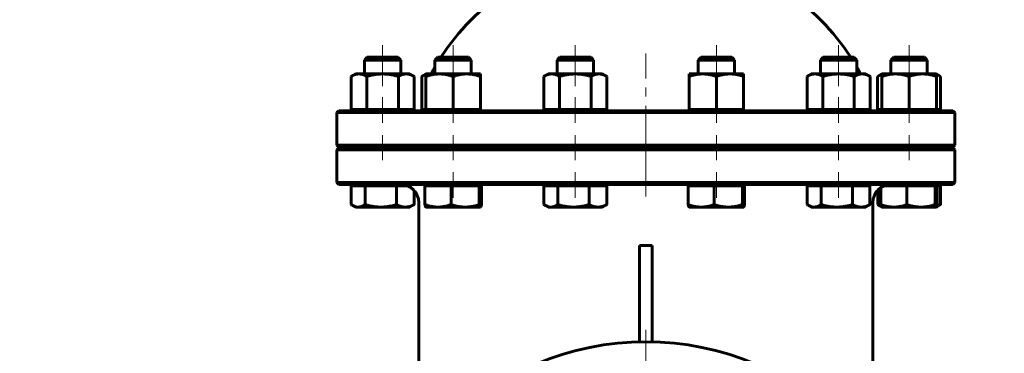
# Model space of a CAD drawing. Header units: millimetres. Extents: x 0 to 614, y -3 to 420.
# Tile 13 of 15: x 307 to 470, y 218 to 273. Entities that reach past the tile are written whole.
import ezdxf

# ---------------------------------------------------------------- set-up
doc = ezdxf.new("R2010")
doc.units = ezdxf.units.MM
for name, pattern in [('K5LT_AXLED', [19.5, 15, -1.5, 1.5, -1.5]), ('K5LT_BASIC', [0]), ('K5LT_THIN', [0])]:
    doc.linetypes.add(name, pattern=pattern)
doc.layers.add('Системный слой', color=7, linetype='Continuous')
doc.layers.add('Системный слой (1)', color=251, linetype='Continuous', true_color=0x6c6c6c)
doc.styles.add('KDIMTEXTSTYLE', font='txt', dxfattribs={"width": 0.96, "oblique": 15, "height": 5})
doc.styles.add('KTEXTSTYLE', font='txt', dxfattribs={"width": 0.96, "height": 5})
doc.dimstyles.new('KDIMSTYLE (0.20)', dxfattribs={"dimtxt": 5, "dimasz": 1, "dimexe": 2, "dimexo": 0, "dimgap": 1, "dimtad": 1, "dimlfac": 5, "dimtxsty": 'KDIMTEXTSTYLE', "dimsah": 1, "dimcen": 0, "dimdle": 1, "dimadec": 0, "dimazin": 0, "dimtfac": 0.667, "dimtmove": 0, "dimatfit": 3, "dimfxl": 1, "dimtvp": 1, "dimtolj": 1, "dimtzin": 0, "dimarcsym": 0})

# ---------------------------------------------------------------- blocks, each defined once
blk = doc.blocks.new('U52')
at = {"layer": 'Системный слой (1)', "color": 143, "linetype": 'K5LT_BASIC', "lineweight": 60, "true_color": 0x33acca}
for start, end in [(102.8396, 146.6923), (33.3077, 77.1604)]:
    blk.add_arc((410.52, 244.32), 40.5, start, end, dxfattribs=at)
blk = doc.blocks.new('U55')
at = {"layer": 'Системный слой (1)', "color": 143, "linetype": 'K5LT_BASIC', "lineweight": 60, "true_color": 0x33acca}
for p, q in [((373.75, 263.53), (373.5, 263.4)), ((373.98, 263.63), (373.75, 263.53)), ((374.2, 263.71), (373.98, 263.63))]:
    blk.add_line(p, q, dxfattribs=at)
blk = doc.blocks.new('U56')
at = {"layer": 'Системный слой (1)', "color": 143, "linetype": 'K5LT_BASIC', "lineweight": 60, "true_color": 0x33acca}
for p, q in [((361.87, 242.22), (361.93, 242.18)), ((361.93, 242.18), (361.98, 242.14)), ((361.98, 242.14), (362.04, 242.11)), ((362.04, 242.11), (362.38, 241.94)), ((362.38, 241.94), (362.7, 241.85)), ((362.7, 241.85), (363.02, 241.81))]:
    blk.add_line(p, q, dxfattribs=at)
blk = doc.blocks.new('U57')
at = {"layer": 'Системный слой (1)', "color": 143, "linetype": 'K5LT_BASIC', "lineweight": 60, "true_color": 0x33acca}
for p, q in [((393.69, 242.22), (393.75, 242.18)), ((393.75, 242.18), (393.8, 242.14)), ((393.8, 242.14), (393.86, 242.11)), ((393.86, 242.11), (394.2, 241.94)), ((394.2, 241.94), (394.52, 241.85)), ((394.52, 241.85), (394.84, 241.81))]:
    blk.add_line(p, q, dxfattribs=at)
blk = doc.blocks.new('U65')
at = {"layer": 'Системный слой (1)', "color": 143, "linetype": 'K5LT_BASIC', "lineweight": 60, "true_color": 0x33acca}
for p, q in [((370.02, 245.56), (370.03, 245.56)), ((370.03, 245.56), (370.03, 245.56)), ((370.03, 245.56), (370.04, 245.56)), ((370.04, 245.56), (370.05, 245.56)), ((370.05, 245.56), (370.07, 245.56)), ((370.07, 245.56), (370.11, 245.56)), ((370.11, 245.56), (370.19, 245.56)), ((370.19, 245.56), (370.31, 245.55)), ((370.31, 245.55), (370.39, 245.54))]:
    blk.add_line(p, q, dxfattribs=at)
blk = doc.blocks.new('U67')
at = {"layer": 'Системный слой (1)', "color": 143, "linetype": 'K5LT_BASIC', "lineweight": 60, "true_color": 0x33acca}
for p, q in [((437.16, 242.22), (437.21, 242.18)), ((437.21, 242.18), (437.27, 242.14)), ((437.27, 242.14), (437.33, 242.11)), ((437.33, 242.11), (437.66, 241.94)), ((437.66, 241.94), (437.99, 241.85)), ((437.99, 241.85), (438.3, 241.81))]:
    blk.add_line(p, q, dxfattribs=at)
blk = doc.blocks.new('U68')
at = {"layer": 'Системный слой (1)', "color": 143, "linetype": 'K5LT_BASIC', "lineweight": 60, "true_color": 0x33acca}
for p, q in [((458.58, 241.96), (458.77, 242.03)), ((458.77, 242.03), (458.97, 242.12)), ((458.97, 242.12), (459.17, 242.22))]:
    blk.add_line(p, q, dxfattribs=at)
blk = doc.blocks.new('U69')
at = {"layer": 'Системный слой (1)', "color": 143, "linetype": 'K5LT_BASIC', "lineweight": 60, "true_color": 0x33acca}
for p, q in [((458.71, 263.63), (458.49, 263.71)), ((458.94, 263.53), (458.71, 263.63)), ((459.18, 263.4), (458.94, 263.53))]:
    blk.add_line(p, q, dxfattribs=at)
blk = doc.blocks.new('U70')
at = {"layer": 'Системный слой (1)', "color": 143, "linetype": 'K5LT_BASIC', "lineweight": 60, "true_color": 0x33acca}
for p, q in [((448.8, 242.22), (448.86, 242.18)), ((448.86, 242.18), (448.92, 242.14)), ((448.92, 242.14), (448.97, 242.11)), ((448.97, 242.11), (449.12, 242.03)), ((449.12, 242.03), (449.27, 241.96)), ((449.27, 241.96), (449.42, 241.91))]:
    blk.add_line(p, q, dxfattribs=at)
blk = doc.blocks.new('U72')
at = {"layer": 'Системный слой (1)', "color": 143, "linetype": 'K5LT_BASIC', "lineweight": 60, "true_color": 0x33acca}
for p, q in [((440.93, 266.56), (439.8, 266.56)), ((444.88, 266.56), (440.93, 266.56))]:
    blk.add_line(p, q, dxfattribs=at)
blk = doc.blocks.new('U74')
at = {"layer": 'Системный слой (1)', "color": 143, "linetype": 'K5LT_BASIC', "lineweight": 60, "true_color": 0x33acca}
for p, q in [((453.82, 266.56), (451.45, 266.56)), ((456.53, 266.56), (453.82, 266.56))]:
    blk.add_line(p, q, dxfattribs=at)
blk = doc.blocks.new('U75')
at = {"layer": 'Системный слой (1)', "color": 143, "linetype": 'K5LT_BASIC', "lineweight": 60, "true_color": 0x33acca}
for p, q in [((458.48, 241.81), (458.49, 241.82)), ((458.48, 241.81), (458.48, 241.81)), ((458.49, 241.82), (458.5, 241.82)), ((458.5, 241.82), (458.55, 241.88)), ((458.55, 241.88), (458.6, 242.01)), ((458.6, 242.01), (458.65, 242.22))]:
    blk.add_line(p, q, dxfattribs=at)
blk = doc.blocks.new('U76')
at = {"layer": 'Системный слой (1)', "color": 143, "linetype": 'K5LT_BASIC', "lineweight": 60, "true_color": 0x33acca}
for p, q in [((383.19, 241.81), (383.2, 241.81)), ((383.2, 241.81), (383.2, 241.82)), ((383.2, 241.82), (383.21, 241.82)), ((383.21, 241.82), (383.26, 241.88)), ((383.26, 241.88), (383.31, 242.01)), ((383.31, 242.01), (383.36, 242.22))]:
    blk.add_line(p, q, dxfattribs=at)
blk = doc.blocks.new('U77')
at = {"layer": 'Системный слой (1)', "color": 143, "linetype": 'K5LT_BASIC', "lineweight": 60, "true_color": 0x33acca}
for p, q in [((449.03, 263.53), (448.79, 263.4)), ((449.26, 263.63), (449.03, 263.53)), ((449.49, 263.71), (449.26, 263.63))]:
    blk.add_line(p, q, dxfattribs=at)
blk = doc.blocks.new('U78')
at = {"layer": 'Системный слой (1)', "color": 143, "linetype": 'K5LT_BASIC', "lineweight": 60, "true_color": 0x33acca}
for p, q in [((426.66, 241.81), (426.67, 241.82)), ((426.66, 241.81), (426.66, 241.81)), ((426.67, 241.82), (426.68, 241.82)), ((426.68, 241.82), (426.73, 241.88)), ((426.73, 241.88), (426.78, 242.01)), ((426.78, 242.01), (426.83, 242.22))]:
    blk.add_line(p, q, dxfattribs=at)
blk = doc.blocks.new('U79')
at = {"layer": 'Системный слой (1)', "color": 143, "linetype": 'K5LT_BASIC', "lineweight": 60, "true_color": 0x33acca}
for p, q in [((419.89, 266.56), (419.63, 266.56)), ((424.71, 266.56), (419.89, 266.56))]:
    blk.add_line(p, q, dxfattribs=at)
blk = doc.blocks.new('U81')
at = {"layer": 'Системный слой (1)', "color": 30, "linetype": 'K5LT_AXLED', "lineweight": 18, "true_color": 0xff8000}
for q in [(410.52, 221.56), (362.52, 173.56), (458.52, 173.56), (410.52, 125.56)]:
    blk.add_line((410.52, 173.56), q, dxfattribs=at)
blk = doc.blocks.new('D8')
at = {"layer": 'Системный слой (1)'}
for points in [[(446.94, 192.41), (451.03, 195.36), (446.32, 193.57), (447.07, 193.22)], [(370.01, 151.77), (374.72, 153.56), (373.97, 153.9), (374.1, 154.72)]]:
    blk.add_hatch(color=7, dxfattribs=at).paths.add_polyline_path(points)
at = {"layer": 'Системный слой (1)', "color": 7, "linetype": 'K5LT_THIN', "lineweight": 18, "true_color": 0xffffff}
for p, q in [((451.03, 195.36), (464.42, 202.56)), ((464.42, 202.56), (483.07, 202.56)), ((370.01, 151.77), (451.03, 195.36)), ((446.32, 193.57), (451.03, 195.36)), ((451.03, 195.36), (446.94, 192.41)), ((447.07, 193.22), (446.32, 193.57)), ((446.94, 192.41), (447.07, 193.22)), ((370.01, 151.77), (374.1, 154.72)), ((374.1, 154.72), (373.97, 153.9)), ((374.72, 153.56), (370.01, 151.77)), ((373.97, 153.9), (374.72, 153.56))]:
    blk.add_line(p, q, dxfattribs=at)
blk.add_wipeout([(466.42, 203.56), (466.42, 210.94), (480.48, 210.94), (480.48, 203.56)]).dxf.layer = 'Системный слой (1)'
at = {"layer": 'Системный слой (1)', "color": 7, "char_height": 5, "attachment_point": 1, "style": 'KTEXTSTYLE'}
for s, insert in [('\\fArial|b0|c204|p34;\\H5.0;\\W1.000;\\Q15;\\fGOST Type AU|b0|i0|c204|p34;\\Q15;\\W0.960;⌀', (466.42, 210.14)), ('\\fArial|b0|c204|p34;\\H5.0;\\W1.000;\\Q15;\\fGOST Type AU|b0|i0|c204|p34;\\Q15;\\W0.960;460', (469.72, 210.14))]:
    blk.add_mtext(s, dxfattribs=dict(at, insert=insert))
blk = doc.blocks.new('KDIMARROW_01')
at = {"layer": 'Системный слой'}
blk.add_hatch(color=0, dxfattribs=at).paths.add_polyline_path([(0, 0), (-5, 0.66), (-4.5, 0), (-5, -0.66)])
at = {"layer": 'Системный слой', "color": 0, "linetype": 'K5LT_THIN', "lineweight": 18}
for p, q in [((-4.5, 0), (-5, 0.66)), ((-5, 0.66), (0, 0)), ((0, 0), (-5, -0.66)), ((-5, -0.66), (-4.5, 0))]:
    blk.add_line(p, q, dxfattribs=at)
at = {"layer": 'Системный слой (1)', "color": 0, "linetype": 'K5LT_THIN', "lineweight": 18}
blk.add_line((410.52, 173.56), (410.32, 173.56), dxfattribs=at)
blk = doc.blocks.new('D10')
at = {"layer": 'Системный слой (1)'}
for points in [[(394.7, 201.96), (391.61, 205.95), (393.56, 201.3), (393.88, 202.06)], [(429.43, 141.18), (427.48, 145.83), (427.16, 145.07), (426.34, 145.17)]]:
    blk.add_hatch(color=7, dxfattribs=at).paths.add_polyline_path(points)
at = {"layer": 'Системный слой (1)', "color": 7, "linetype": 'K5LT_THIN', "lineweight": 18, "true_color": 0xffffff}
for p, q in [((391.61, 205.95), (394.7, 201.96)), ((393.56, 201.3), (391.61, 205.95)), ((391.61, 205.95), (429.43, 141.18)), ((393.88, 202.06), (393.56, 201.3)), ((394.7, 201.96), (393.88, 202.06)), ((429.43, 141.18), (426.34, 145.17)), ((426.34, 145.17), (427.16, 145.07)), ((427.16, 145.07), (427.48, 145.83)), ((427.48, 145.83), (429.43, 141.18)), ((429.43, 141.18), (443.03, 117.89)), ((443.03, 117.89), (461.02, 117.89))]:
    blk.add_line(p, q, dxfattribs=at)
blk.add_wipeout([(445.03, 118.89), (445.03, 126.28), (458.46, 126.28), (458.46, 118.89)]).dxf.layer = 'Системный слой (1)'
at = {"layer": 'Системный слой (1)', "color": 7, "char_height": 5, "attachment_point": 1, "style": 'KTEXTSTYLE'}
for s, insert in [('\\fArial|b0|c204|p34;\\H5.0;\\W1.000;\\Q15;\\fGOST Type AU|b0|i0|c204|p34;\\Q15;\\W0.960;⌀', (445.03, 125.48)), ('\\fArial|b0|c204|p34;\\H5.0;\\W1.000;\\Q15;\\fGOST Type AU|b0|i0|c204|p34;\\Q15;\\W0.960;375', (448.34, 125.48))]:
    blk.add_mtext(s, dxfattribs=dict(at, insert=insert))
blk = doc.blocks.new('D11')
at = {"layer": 'Системный слой (1)'}
for points in [[(388.13, 184.7), (383.32, 186.22), (387.57, 183.51), (387.4, 184.32)], [(437.72, 160.91), (433.47, 163.62), (433.64, 162.81), (432.91, 162.42)]]:
    blk.add_hatch(color=7, dxfattribs=at).paths.add_polyline_path(points)
at = {"layer": 'Системный слой (1)', "color": 7, "linetype": 'K5LT_THIN', "lineweight": 18, "true_color": 0xffffff}
for p, q in [((357.79, 198.09), (339.4, 198.09)), ((383.32, 186.22), (357.79, 198.09)), ((383.32, 186.22), (388.13, 184.7)), ((387.57, 183.51), (383.32, 186.22)), ((437.72, 160.91), (383.32, 186.22)), ((388.13, 184.7), (387.4, 184.32)), ((387.4, 184.32), (387.57, 183.51)), ((432.91, 162.42), (433.64, 162.81)), ((433.64, 162.81), (433.47, 163.62)), ((433.47, 163.62), (437.72, 160.91)), ((437.72, 160.91), (432.91, 162.42))]:
    blk.add_line(p, q, dxfattribs=at)
blk.add_wipeout([(341.4, 199.09), (341.4, 206.47), (355.21, 206.47), (355.21, 199.09)]).dxf.layer = 'Системный слой (1)'
at = {"layer": 'Системный слой (1)', "color": 7, "char_height": 5, "attachment_point": 1, "style": 'KTEXTSTYLE'}
for s, insert in [('\\fArial|b0|c204|p34;\\H5.0;\\W1.000;\\Q15;\\fGOST Type AU|b0|i0|c204|p34;\\Q15;\\W0.960;⌀', (341.4, 205.68)), ('\\fArial|b0|c204|p34;\\H5.0;\\W1.000;\\Q15;\\fGOST Type AU|b0|i0|c204|p34;\\Q15;\\W0.960;300', (344.71, 205.68))]:
    blk.add_mtext(s, dxfattribs=dict(at, insert=insert))

msp = doc.modelspace()

# ---------------------------------------------------------------- linework, layer by layer
at = {"layer": 'Системный слой (1)', "color": 30, "linetype": 'K5LT_AXLED', "lineweight": 18, "true_color": 0xff8000}
for p, q in [((367.0536, 268.5641), (367.0536, 261.76)), ((378.7005, 268.5641), (378.7005, 261.76)), ((398.8734, 268.5641), (398.8734, 261.76)), ((422.1672, 268.5641), (422.1672, 261.76)), ((442.3401, 268.5641), (442.3401, 261.76)), ((453.987, 268.5641), (453.987, 261.76)), ((410.5203, 243.5641), (410.5203, 267.1848)), ((367.0536, 259.9541), (367.0536, 255.7141)), ((378.7005, 259.9541), (378.7005, 255.7141)), ((398.8734, 259.9541), (398.8734, 255.7141)), ((422.1672, 259.9541), (422.1672, 255.7141)), ((442.3401, 259.9541), (442.3401, 255.7141)), ((453.987, 259.9541), (453.987, 255.7141)), ((367.0536, 253.7141), (367.0536, 249.5641)), ((378.7005, 253.7141), (378.7005, 249.5641)), ((398.8734, 253.7141), (398.8734, 249.5641)), ((422.1672, 253.7141), (422.1672, 249.5641)), ((442.3401, 253.7141), (442.3401, 249.5641)), ((453.987, 253.7141), (453.987, 249.5641)), ((378.7005, 247.5641), (378.7005, 243.3241)), ((398.8734, 247.5641), (398.8734, 243.3241)), ((422.1672, 247.5641), (422.1672, 243.3241)), ((442.3401, 247.5641), (442.3401, 243.3241))]:
    msp.add_line(p, q, dxfattribs=at)
at = {"layer": 'Системный слой (1)', "color": 143, "linetype": 'K5LT_BASIC', "lineweight": 60, "true_color": 0x33acca}
for p, q in [((364.5137, 266.5641), (364.0536, 266.104)), ((364.0536, 263.8041), (364.0536, 266.104)), ((364.0536, 266.104), (368.3777, 266.104)), ((369.5936, 266.5641), (364.5137, 266.5641)), ((368.3777, 266.104), (370.0536, 266.104)), ((369.5936, 266.5641), (370.0536, 266.104)), ((369.5936, 266.5641), (370.0536, 266.104)), ((370.0536, 263.8041), (370.0536, 266.104)), ((376.1606, 266.5641), (375.7005, 266.104)), ((375.7005, 263.8041), (375.7005, 266.104)), ((375.7005, 266.104), (381.1932, 266.104)), ((381.2404, 266.5641), (376.1606, 266.5641)), ((381.1932, 266.104), (381.7005, 266.104)), ((381.2404, 266.5641), (381.7005, 266.104)), ((381.7005, 263.8041), (381.7005, 266.104)), ((396.3335, 266.5641), (395.8734, 266.104)), ((395.8734, 263.8041), (395.8734, 266.104)), ((395.8734, 266.104), (401.8668, 266.104)), ((401.4134, 266.5641), (396.3335, 266.5641)), ((401.4134, 266.5641), (401.8734, 266.104)), ((401.8668, 266.104), (401.8734, 266.104)), ((401.8734, 263.8041), (401.8734, 266.104)), ((419.6273, 266.5641), (419.1672, 266.104)), ((419.1672, 266.104), (419.4752, 266.104)), ((419.1672, 263.8041), (419.1672, 266.104)), ((419.4752, 266.104), (425.1672, 266.104)), ((424.7071, 266.5641), (425.1672, 266.104)), ((425.1672, 263.8041), (425.1672, 266.104)), ((439.8002, 266.5641), (439.3401, 266.104)), ((439.3401, 266.104), (440.6708, 266.104)), ((439.3401, 263.8041), (439.3401, 266.104)), ((440.6708, 266.104), (445.3401, 266.104)), ((444.88, 266.5641), (445.3401, 266.104)), ((445.3401, 263.8041), (445.3401, 266.104)), ((451.4471, 266.5641), (450.987, 266.104)), ((450.987, 266.104), (453.7877, 266.104)), ((450.987, 263.8041), (450.987, 266.104)), ((453.7877, 266.104), (456.987, 266.104)), ((456.5269, 266.5641), (456.987, 266.104)), ((456.987, 263.8041), (456.987, 266.104)), ((362.5536, 263.8041), (361.8575, 263.4022)), ((361.8575, 257.9541), (361.8575, 263.4022)), ((362.5536, 263.8041), (363.1565, 263.8041)), ((363.1565, 263.8041), (367.0536, 263.8041)), ((364.4556, 257.9541), (364.4556, 263.4022)), ((367.0536, 263.8041), (370.9508, 263.8041)), ((369.6517, 257.9541), (369.6517, 263.4022)), ((370.9508, 263.8041), (371.5536, 263.8041)), ((371.5536, 263.8041), (372.2498, 263.4022)), ((372.2498, 257.9541), (372.2498, 263.4022)), ((374.2005, 263.8041), (373.5043, 263.4022)), ((373.5043, 257.9541), (373.5043, 263.4022)), ((374.2005, 263.8041), (376.4505, 263.8041)), ((374.2005, 263.4022), (374.2005, 263.8041)), ((374.2005, 257.9541), (374.2005, 263.4022)), ((376.4505, 263.8041), (380.9505, 263.8041)), ((378.7005, 257.9541), (378.7005, 263.4022)), ((380.9505, 263.8041), (383.2005, 263.8041)), ((383.2005, 263.8041), (383.2005, 263.4022)), ((383.2005, 257.9541), (383.2005, 263.4022)), ((394.3734, 263.8041), (393.6773, 263.4022)), ((393.6773, 257.9541), (393.6773, 263.4022)), ((394.3734, 263.8041), (394.9763, 263.8041)), ((394.9763, 263.8041), (398.8734, 263.8041)), ((396.2754, 257.9541), (396.2754, 263.4022)), ((398.8734, 263.8041), (402.7706, 263.8041)), ((401.4715, 257.9541), (401.4715, 263.4022)), ((402.7706, 263.8041), (403.3734, 263.8041)), ((403.3734, 263.8041), (404.0696, 263.4022)), ((404.0696, 257.9541), (404.0696, 263.4022)), ((417.6672, 263.4022), (417.6672, 263.8041)), ((417.6672, 263.8041), (419.9172, 263.8041)), ((417.6672, 257.9541), (417.6672, 263.4022)), ((419.9172, 263.8041), (424.4172, 263.8041)), ((422.1672, 257.9541), (422.1672, 263.4022)), ((424.4172, 263.8041), (426.6672, 263.8041)), ((426.6672, 263.8041), (426.6672, 263.4022)), ((426.6672, 257.9541), (426.6672, 263.4022)), ((437.8401, 263.8041), (437.144, 263.4022)), ((437.144, 257.9541), (437.144, 263.4022)), ((437.8401, 263.8041), (438.443, 263.8041)), ((438.443, 263.8041), (442.3401, 263.8041)), ((439.742, 257.9541), (439.742, 263.4022)), ((442.3401, 263.8041), (446.2372, 263.8041)), ((444.9382, 257.9541), (444.9382, 263.4022)), ((446.2372, 263.8041), (446.8401, 263.8041)), ((446.8401, 263.8041), (447.5363, 263.4022)), ((447.5363, 257.9541), (447.5363, 263.4022)), ((449.487, 263.8041), (448.7908, 263.4022)), ((448.7908, 257.9541), (448.7908, 263.4022)), ((449.487, 263.8041), (451.737, 263.8041)), ((449.487, 263.4022), (449.487, 263.8041)), ((449.487, 257.9541), (449.487, 263.4022)), ((451.737, 263.8041), (456.237, 263.8041)), ((453.987, 257.9541), (453.987, 263.4022)), ((456.237, 263.8041), (458.487, 263.8041)), ((458.487, 263.8041), (459.1831, 263.4022)), ((458.487, 263.8041), (458.487, 263.4022)), ((458.487, 257.9541), (458.487, 263.4022)), ((459.1831, 257.9541), (459.1831, 263.4022)), ((359.8203, 257.7141), (359.5203, 257.4141)), ((359.5203, 252.0141), (359.5203, 257.4141)), ((359.5203, 257.4141), (461.5203, 257.4141)), ((461.2203, 257.7141), (359.8203, 257.7141)), ((361.8575, 257.9541), (364.4556, 257.9541)), ((362.8686, 257.7141), (362.8686, 257.9541)), ((364.4556, 257.9541), (369.6517, 257.9541)), ((369.6517, 257.9541), (372.2498, 257.9541)), ((371.2386, 257.7141), (371.2386, 257.9541)), ((373.5043, 257.9541), (374.2005, 257.9541)), ((374.2005, 257.9541), (378.7005, 257.9541)), ((374.5155, 257.7141), (374.5155, 257.9541)), ((378.7005, 257.9541), (383.2005, 257.9541)), ((382.8855, 257.7141), (382.8855, 257.9541)), ((393.6773, 257.9541), (396.2754, 257.9541)), ((394.6884, 257.7141), (394.6884, 257.9541)), ((396.2754, 257.9541), (401.4715, 257.9541)), ((401.4715, 257.9541), (404.0696, 257.9541)), ((403.0584, 257.7141), (403.0584, 257.9541)), ((417.6672, 257.9541), (422.1672, 257.9541)), ((417.9822, 257.7141), (417.9822, 257.9541)), ((422.1672, 257.9541), (426.6672, 257.9541)), ((426.3522, 257.7141), (426.3522, 257.9541)), ((437.144, 257.9541), (439.742, 257.9541)), ((438.1551, 257.7141), (438.1551, 257.9541)), ((439.742, 257.9541), (444.9382, 257.9541)), ((444.9382, 257.9541), (447.5363, 257.9541)), ((446.5251, 257.7141), (446.5251, 257.9541)), ((448.7908, 257.9541), (449.487, 257.9541)), ((449.487, 257.9541), (453.987, 257.9541)), ((449.802, 257.7141), (449.802, 257.9541)), ((453.987, 257.9541), (458.487, 257.9541)), ((458.172, 257.7141), (458.172, 257.9541)), ((458.487, 257.9541), (459.1831, 257.9541)), ((461.2203, 257.7141), (461.5203, 257.4141)), ((461.5203, 252.0141), (461.5203, 257.4141)), ((461.5203, 252.0141), (359.5203, 252.0141)), ((359.8203, 251.7141), (359.5203, 252.0141)), ((461.2203, 251.7141), (461.5203, 252.0141)), ((359.8203, 251.5641), (359.5203, 251.2641)), ((359.5203, 245.8641), (359.5203, 251.2641)), ((359.5203, 251.2641), (461.5203, 251.2641)), ((359.8203, 251.7141), (461.2203, 251.7141)), ((461.2203, 251.5641), (359.8203, 251.5641)), ((364.0536, 251.5641), (364.0536, 251.7141)), ((370.0536, 251.5641), (370.0536, 251.7141)), ((374.5203, 251.5641), (374.5203, 251.7141)), ((375.7005, 251.5641), (375.7005, 251.7141)), ((381.7005, 251.5641), (381.7005, 251.7141)), ((395.8734, 251.5641), (395.8734, 251.7141)), ((401.8734, 251.5641), (401.8734, 251.7141)), ((419.1672, 251.5641), (419.1672, 251.7141)), ((425.1672, 251.5641), (425.1672, 251.7141)), ((439.3401, 251.5641), (439.3401, 251.7141)), ((445.3401, 251.5641), (445.3401, 251.7141)), ((446.5203, 251.5641), (446.5203, 251.7141)), ((450.987, 251.5641), (450.987, 251.7141)), ((456.987, 251.5641), (456.987, 251.7141)), ((461.2203, 251.5641), (461.5203, 251.2641)), ((461.5203, 245.8641), (461.5203, 251.2641)), ((461.5203, 245.8641), (359.5203, 245.8641)), ((359.8203, 245.5641), (359.5203, 245.8641)), ((359.8203, 245.5641), (461.2203, 245.5641)), ((362.5536, 245.3241), (362.5536, 245.5641)), ((374.2005, 245.3241), (374.2005, 245.5641)), ((383.2005, 245.3241), (383.2005, 245.5641)), ((394.3734, 245.3241), (394.3734, 245.5641)), ((403.3734, 245.3241), (403.3734, 245.5641)), ((417.6672, 245.3241), (417.6672, 245.5641)), ((426.6672, 245.3241), (426.6672, 245.5641)), ((437.8401, 245.3241), (437.8401, 245.5641)), ((446.8401, 245.3241), (446.8401, 245.5641)), ((458.487, 245.3241), (458.487, 245.5641)), ((461.2203, 245.5641), (461.5203, 245.8641)), ((361.869, 245.3241), (363.0157, 245.3241)), ((361.869, 245.3241), (361.869, 242.216)), ((363.0157, 245.3241), (364.1624, 245.3241)), ((364.1624, 245.3241), (364.1624, 242.216)), ((364.1624, 245.3241), (366.7547, 245.3241)), ((366.7547, 245.3241), (369.3471, 245.3241)), ((369.3471, 245.3241), (369.3471, 242.216)), ((369.3471, 245.3241), (370.7927, 245.3241)), ((370.7927, 245.3241), (371.1961, 245.3241)), ((372.2383, 244.5841), (372.2383, 242.216)), ((374.0379, 245.3241), (376.1966, 245.3241)), ((374.0379, 245.3241), (374.0379, 242.216)), ((376.1966, 245.3241), (378.3553, 245.3241)), ((378.3553, 245.3241), (378.3553, 242.216)), ((378.3553, 245.3241), (380.6867, 245.3241)), ((380.6867, 245.3241), (383.018, 245.3241)), ((383.018, 245.3241), (383.1906, 245.3241)), ((383.018, 245.3241), (383.018, 242.216)), ((383.1906, 245.3241), (383.3631, 245.3241)), ((383.3631, 245.3241), (383.3631, 242.216)), ((393.6888, 245.3241), (393.6888, 242.216)), ((393.6888, 245.3241), (394.8355, 245.3241)), ((394.8355, 245.3241), (395.9822, 245.3241)), ((395.9822, 245.3241), (398.5745, 245.3241)), ((395.9822, 245.3241), (395.9822, 242.216)), ((398.5745, 245.3241), (401.1669, 245.3241)), ((401.1669, 245.3241), (401.1669, 242.216)), ((401.1669, 245.3241), (402.6125, 245.3241)), ((402.6125, 245.3241), (404.0581, 245.3241)), ((404.0581, 245.3241), (404.0581, 242.216)), ((417.5045, 245.3241), (419.6633, 245.3241)), ((417.5045, 245.3241), (417.5045, 242.216)), ((419.6633, 245.3241), (421.822, 245.3241)), ((421.822, 245.3241), (421.822, 242.216)), ((421.822, 245.3241), (424.1533, 245.3241)), ((424.1533, 245.3241), (426.4846, 245.3241)), ((426.4846, 245.3241), (426.6572, 245.3241)), ((426.4846, 245.3241), (426.4846, 242.216)), ((426.6572, 245.3241), (426.8298, 245.3241)), ((426.8298, 245.3241), (426.8298, 242.216)), ((437.1554, 245.3241), (438.3021, 245.3241)), ((437.1554, 245.3241), (437.1554, 242.216)), ((438.3021, 245.3241), (439.4488, 245.3241)), ((439.4488, 245.3241), (442.0412, 245.3241)), ((439.4488, 245.3241), (439.4488, 242.216)), ((442.0412, 245.3241), (444.6335, 245.3241)), ((444.6335, 245.3241), (446.0792, 245.3241)), ((444.6335, 245.3241), (444.6335, 242.216)), ((446.0792, 245.3241), (447.5248, 245.3241)), ((447.5248, 245.3241), (447.5248, 242.216)), ((448.8023, 244.5841), (448.8023, 242.216)), ((449.3243, 245.0387), (449.3243, 242.216)), ((449.8445, 245.3241), (451.4831, 245.3241)), ((451.4831, 245.3241), (453.6418, 245.3241)), ((453.6418, 245.3241), (453.6418, 242.216)), ((453.6418, 245.3241), (455.9731, 245.3241)), ((455.9731, 245.3241), (458.3044, 245.3241)), ((458.3044, 245.3241), (458.477, 245.3241)), ((458.3044, 245.3241), (458.3044, 242.216)), ((458.477, 245.3241), (458.6496, 245.3241)), ((458.6496, 245.3241), (458.6496, 242.216)), ((458.6496, 245.3241), (459.1716, 245.3241)), ((459.1716, 245.3241), (459.1716, 242.216)), ((373.0203, 236.7781), (373.0203, 242.5641)), ((448.0203, 242.5641), (448.0203, 236.7781)), ((362.5536, 241.8141), (362.0387, 242.1114)), ((363.0157, 241.8141), (362.5536, 241.8141)), ((366.7547, 241.8141), (363.0157, 241.8141)), ((370.7927, 241.8141), (366.7547, 241.8141)), ((371.5536, 241.8141), (370.7927, 241.8141)), ((371.5536, 241.8141), (372.0685, 242.1114)), ((374.2005, 241.8141), (374.1905, 241.8198)), ((376.1966, 241.8141), (374.2005, 241.8141)), ((380.6867, 241.8141), (376.1966, 241.8141)), ((383.1906, 241.8141), (380.6867, 241.8141)), ((383.2005, 241.8141), (383.1906, 241.8141)), ((383.2005, 241.8141), (383.2105, 241.8198)), ((394.3734, 241.8141), (393.8585, 242.1114)), ((394.8355, 241.8141), (394.3734, 241.8141)), ((398.5745, 241.8141), (394.8355, 241.8141)), ((402.6125, 241.8141), (398.5745, 241.8141)), ((403.3734, 241.8141), (402.6125, 241.8141)), ((403.3734, 241.8141), (403.8884, 242.1114)), ((417.6672, 241.8141), (417.6572, 241.8198)), ((419.6633, 241.8141), (417.6672, 241.8141)), ((424.1533, 241.8141), (419.6633, 241.8141)), ((426.6572, 241.8141), (424.1533, 241.8141)), ((426.6672, 241.8141), (426.6572, 241.8141)), ((426.6672, 241.8141), (426.6771, 241.8198)), ((437.8401, 241.8141), (437.3252, 242.1114)), ((438.3021, 241.8141), (437.8401, 241.8141)), ((442.0412, 241.8141), (438.3021, 241.8141)), ((446.0792, 241.8141), (442.0412, 241.8141)), ((446.8401, 241.8141), (446.0792, 241.8141)), ((446.8401, 241.8141), (447.355, 242.1114)), ((449.477, 241.8198), (448.9721, 242.1114)), ((449.487, 241.8141), (449.477, 241.8198)), ((451.4831, 241.8141), (449.487, 241.8141)), ((455.9731, 241.8141), (451.4831, 241.8141)), ((458.477, 241.8141), (455.9731, 241.8141)), ((458.487, 241.8141), (458.477, 241.8141)), ((458.487, 241.8141), (458.4969, 241.8198)), ((458.4969, 241.8198), (459.0019, 242.1114)), ((373.0203, 200.2053), (373.0203, 236.7781)), ((448.0203, 236.7781), (448.0203, 200.2053)), ((409.4703, 235.4479), (409.4703, 219.5521)), ((409.4703, 235.4479), (411.5703, 235.4479)), ((411.5703, 219.5521), (411.5703, 235.4479))]:
    msp.add_line(p, q, dxfattribs=at)
msp.add_circle((410.5203, 173.5641), 46, dxfattribs=at)
for centre, radius, start, end in [((383.5203, 260.5491), 9, 150.327271, 158.797445), ((437.5203, 260.5491), 9, 21.202555, 29.672729), ((373.6203, 258.6141), 0.9, 270, 312.833428), ((447.4203, 258.6141), 0.9, 227.166572, 270), ((370.0203, 242.5641), 3, 0, 89.999946), ((451.0203, 242.5641), 3, 90.000091, 180)]:
    msp.add_arc(centre, radius, start, end, dxfattribs=at)
for points, weights in [([(363.1565, 263.8041), (362.5536, 263.8041), (361.8575, 263.4022)], [1, 1.0379548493, 1]), ([(364.4556, 263.4022), (363.7594, 263.8041), (363.1565, 263.8041)], [1, 1.0379548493, 1]), ([(367.0536, 263.8041), (365.8479, 263.8041), (364.4556, 263.4022)], [1, 1.0379548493, 1]), ([(369.6517, 263.4022), (368.2594, 263.8041), (367.0536, 263.8041)], [1, 1.0379548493, 1]), ([(370.9508, 263.8041), (370.3479, 263.8041), (369.6517, 263.4022)], [1, 1.0379548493, 1]), ([(372.2498, 263.4022), (371.5536, 263.8041), (370.9508, 263.8041)], [1, 1.0379548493, 1]), ([(376.4505, 263.8041), (375.4063, 263.8041), (374.2005, 263.4022)], [1, 1.0379548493, 1]), ([(378.7005, 263.4022), (377.4947, 263.8041), (376.4505, 263.8041)], [1, 1.0379548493, 1]), ([(380.9505, 263.8041), (379.9063, 263.8041), (378.7005, 263.4022)], [1, 1.0379548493, 1]), ([(383.2005, 263.4022), (381.9947, 263.8041), (380.9505, 263.8041)], [1, 1.0379548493, 1]), ([(394.9763, 263.8041), (394.3734, 263.8041), (393.6773, 263.4022)], [1, 1.0379548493, 1]), ([(396.2754, 263.4022), (395.5792, 263.8041), (394.9763, 263.8041)], [1, 1.0379548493, 1]), ([(398.8734, 263.8041), (397.6677, 263.8041), (396.2754, 263.4022)], [1, 1.0379548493, 1]), ([(401.4715, 263.4022), (400.0792, 263.8041), (398.8734, 263.8041)], [1, 1.0379548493, 1]), ([(402.7706, 263.8041), (402.1677, 263.8041), (401.4715, 263.4022)], [1, 1.0379548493, 1]), ([(404.0696, 263.4022), (403.3734, 263.8041), (402.7706, 263.8041)], [1, 1.0379548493, 1]), ([(419.9172, 263.8041), (418.8729, 263.8041), (417.6672, 263.4022)], [1, 1.0379548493, 1]), ([(422.1672, 263.4022), (420.9614, 263.8041), (419.9172, 263.8041)], [1, 1.0379548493, 1]), ([(424.4172, 263.8041), (423.3729, 263.8041), (422.1672, 263.4022)], [1, 1.0379548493, 1]), ([(426.6672, 263.4022), (425.4614, 263.8041), (424.4172, 263.8041)], [1, 1.0379548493, 1]), ([(438.443, 263.8041), (437.8401, 263.8041), (437.144, 263.4022)], [1, 1.0379548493, 1]), ([(439.742, 263.4022), (439.0459, 263.8041), (438.443, 263.8041)], [1, 1.0379548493, 1]), ([(442.3401, 263.8041), (441.1343, 263.8041), (439.742, 263.4022)], [1, 1.0379548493, 1]), ([(444.9382, 263.4022), (443.5459, 263.8041), (442.3401, 263.8041)], [1, 1.0379548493, 1]), ([(446.2372, 263.8041), (445.6343, 263.8041), (444.9382, 263.4022)], [1, 1.0379548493, 1]), ([(447.5363, 263.4022), (446.8401, 263.8041), (446.2372, 263.8041)], [1, 1.0379548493, 1]), ([(451.737, 263.8041), (450.6927, 263.8041), (449.487, 263.4022)], [1, 1.0379548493, 1]), ([(453.987, 263.4022), (452.7812, 263.8041), (451.737, 263.8041)], [1, 1.0379548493, 1]), ([(456.237, 263.8041), (455.1927, 263.8041), (453.987, 263.4022)], [1, 1.0379548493, 1]), ([(458.487, 263.4022), (457.2812, 263.8041), (456.237, 263.8041)], [1, 1.0379548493, 1]), ([(363.0157, 241.8141), (363.5479, 241.8141), (364.1624, 242.216)], [1, 1.0379548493, 1]), ([(364.1624, 242.216), (365.5516, 241.8141), (366.7547, 241.8141)], [1, 1.0379548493, 1]), ([(366.7547, 241.8141), (367.9578, 241.8141), (369.3471, 242.216)], [1, 1.0379548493, 1]), ([(369.3471, 242.216), (370.1218, 241.8141), (370.7927, 241.8141)], [1, 1.0379548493, 1]), ([(370.7927, 241.8141), (371.4636, 241.8141), (372.2383, 242.216)], [1, 1.0379548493, 1]), ([(372.2383, 242.216), (372.1519, 242.1595), (372.0685, 242.1114)], [1, 1.00516756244, 1.00892799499]), ([(374.1905, 241.8198), (374.1196, 241.8608), (374.0379, 242.216)], [1.00802189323, 1.03339643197, 1]), ([(374.0379, 242.216), (375.1947, 241.8141), (376.1966, 241.8141)], [1, 1.0379548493, 1]), ([(376.1966, 241.8141), (377.1985, 241.8141), (378.3553, 242.216)], [1, 1.0379548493, 1]), ([(378.3553, 242.216), (379.6047, 241.8141), (380.6867, 241.8141)], [1, 1.0379548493, 1]), ([(380.6867, 241.8141), (381.7686, 241.8141), (383.018, 242.216)], [1, 1.0379548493, 1]), ([(383.018, 242.216), (383.1105, 241.8141), (383.1906, 241.8141)], [1, 1.0379548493, 1]), ([(394.8355, 241.8141), (395.3677, 241.8141), (395.9822, 242.216)], [1, 1.0379548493, 1]), ([(395.9822, 242.216), (397.3714, 241.8141), (398.5745, 241.8141)], [1, 1.0379548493, 1]), ([(398.5745, 241.8141), (399.7776, 241.8141), (401.1669, 242.216)], [1, 1.0379548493, 1]), ([(401.1669, 242.216), (401.9416, 241.8141), (402.6125, 241.8141)], [1, 1.0379548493, 1]), ([(402.6125, 241.8141), (403.2834, 241.8141), (404.0581, 242.216)], [1, 1.0379548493, 1]), ([(404.0581, 242.216), (403.9717, 242.1595), (403.8883, 242.1114)], [1, 1.00516756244, 1.00892799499]), ([(417.5045, 242.216), (418.6614, 241.8141), (419.6633, 241.8141)], [1, 1.0379548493, 1]), ([(417.6572, 241.8198), (417.5863, 241.8608), (417.5045, 242.216)], [1.00802189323, 1.03339643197, 1]), ([(419.6633, 241.8141), (420.6651, 241.8141), (421.822, 242.216)], [1, 1.0379548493, 1]), ([(421.822, 242.216), (423.0713, 241.8141), (424.1533, 241.8141)], [1, 1.0379548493, 1]), ([(424.1533, 241.8141), (425.2353, 241.8141), (426.4846, 242.216)], [1, 1.0379548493, 1]), ([(426.4846, 242.216), (426.5771, 241.8141), (426.6572, 241.8141)], [1, 1.0379548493, 1]), ([(438.3021, 241.8141), (438.8343, 241.8141), (439.4488, 242.216)], [1, 1.0379548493, 1]), ([(439.4488, 242.216), (440.8381, 241.8141), (442.0412, 241.8141)], [1, 1.0379548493, 1]), ([(442.0412, 241.8141), (443.2443, 241.8141), (444.6335, 242.216)], [1, 1.0379548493, 1]), ([(444.6335, 242.216), (445.4082, 241.8141), (446.0792, 241.8141)], [1, 1.0379548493, 1]), ([(446.0792, 241.8141), (446.7501, 241.8141), (447.5248, 242.216)], [1, 1.0379548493, 1]), ([(447.5248, 242.216), (447.4384, 242.1595), (447.355, 242.1114)], [1, 1.00516756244, 1.00892799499]), ([(449.3243, 242.216), (450.4812, 241.8141), (451.4831, 241.8141)], [1, 1.0379548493, 1]), ([(449.477, 241.8198), (449.4061, 241.8608), (449.3243, 242.216)], [1.00802189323, 1.03339643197, 1]), ([(451.4831, 241.8141), (452.4849, 241.8141), (453.6418, 242.216)], [1, 1.0379548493, 1]), ([(453.6418, 242.216), (454.8911, 241.8141), (455.9731, 241.8141)], [1, 1.0379548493, 1]), ([(455.9731, 241.8141), (457.0551, 241.8141), (458.3044, 242.216)], [1, 1.0379548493, 1]), ([(458.3044, 242.216), (458.3969, 241.8141), (458.477, 241.8141)], [1, 1.0379548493, 1]), ([(459.1716, 242.216), (459.0852, 242.1595), (459.0019, 242.1114)], [1, 1.00516756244, 1.00892799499])]:
    msp.add_rational_spline(points, weights, degree=2, dxfattribs=at)
for points, knots in [([(451.0203, 245.5641), (451.0181, 245.5641), (451.016, 245.5641), (451.0116, 245.5641), (451.0093, 245.5641), (451.0047, 245.5641), (451.0022, 245.5641), (450.9951, 245.564), (450.9904, 245.564), (450.9764, 245.5638), (450.9671, 245.5637), (450.9391, 245.5631), (450.9204, 245.5625), (450.8768, 245.5607), (450.8519, 245.5594), (450.8021, 245.5562), (450.7772, 245.5542), (450.7172, 245.5488), (450.6822, 245.545), (450.6472, 245.5405)], [0, 0, 0, 0, 0.10874645, 0.10874645, 0.21749289, 0.21749289, 0.33809491, 0.33809491, 0.56744337, 0.56744337, 1.0261403, 1.0261403, 1.94353415, 1.94353415, 3.16831312, 3.16831312, 4.3930921, 4.3930921, 6.12389487, 6.12389487, 6.12389487, 6.12389487]), ([(372.7817, 243.7308), (372.7681, 243.7632), (372.7539, 243.7953), (372.717, 243.8749), (372.6937, 243.922), (372.6408, 244.0223), (372.6109, 244.0751), (372.5479, 244.1788), (372.5148, 244.2297), (372.4457, 244.3294), (372.4096, 244.3781), (372.3512, 244.452), (372.3299, 244.478), (372.3082, 244.5036)], [0, 0, 0, 0, 1.1595664, 1.1595664, 2.89891599, 2.89891599, 4.90320349, 4.90320349, 6.90749099, 6.90749099, 8.91177848, 8.91177848, 10.02143749, 10.02143749, 10.02143749, 10.02143749]), ([(448.7319, 244.5031), (448.6931, 244.4573), (448.6558, 244.4103), (448.5836, 244.3136), (448.5489, 244.264), (448.4825, 244.1625), (448.4508, 244.1108), (448.3906, 244.0055), (448.3621, 243.952), (448.3081, 243.8428), (448.2827, 243.7872), (448.2589, 243.7308)], [0, 0, 0, 0, 2.16434449, 2.16434449, 4.34914761, 4.34914761, 6.53395072, 6.53395072, 8.71875384, 8.71875384, 10.92401558, 10.92401558, 10.92401558, 10.92401558])]:
    msp.add_open_spline(points, degree=3, knots=knots, dxfattribs=at)

# ---------------------------------------------------------------- block references
at = {"layer": 'Системный слой (1)'}
for name in ['U52', 'U79', 'U72', 'U74', 'U55', 'U77', 'U69', 'U65', 'U56', 'U76', 'U57', 'U78', 'U67', 'U70', 'U75', 'U68', 'U81']:
    msp.add_blockref(name, (0, 0), dxfattribs=at)

# ---------------------------------------------------------------- next in the draw order: dimensions: what is measured, and where the dimension line sits
at = {"layer": 'Системный слой (1)', "color": 7}
dim = msp.add_diameter_dim_2p(p1=(207.9646, 64.6091), p2=(613.076, 282.5192), dimstyle='KDIMSTYLE (0.20)', override={"dimtih": 1, "dimtoh": 1, "dimpost": '\\fGOST Type AU|b0|c204|p34;\\H5.0;\\W0.960;\\Q15;<>', "dimblk1": 'KDIMARROW_01', "dimblk2": 'KDIMARROW_01', "dimclrt": 7, "dimtol": 1, "dimtp": 0, "dimtm": 0, "dimtdec": 5, "dimtmove": 1, "dimatfit": 2, "dimtolj": 1}, dxfattribs=at)
dim.commit()
dim.dimension.update_dxf_attribs({"geometry": 'D8', "text_midpoint": (466.4175, 202.5555), "dimtype": 163})

# ---------------------------------------------------------------- next in the draw order: dimensions: what is measured, and where the dimension line sits
dim = msp.add_diameter_dim_2p(p1=(315.9705, 335.4795), p2=(505.0701, 11.6488), dimstyle='KDIMSTYLE (0.20)', override={"dimtih": 1, "dimtoh": 1, "dimpost": '\\fGOST Type AU|b0|c204|p34;\\H5.0;\\W0.960;\\Q15;<>', "dimblk1": 'KDIMARROW_01', "dimblk2": 'KDIMARROW_01', "dimclrt": 7, "dimtol": 1, "dimtp": 0, "dimtm": 0, "dimtdec": 5, "dimtmove": 1, "dimatfit": 2, "dimtolj": 1}, dxfattribs=at)
dim.commit()
dim.dimension.update_dxf_attribs({"geometry": 'D10', "text_midpoint": (445.0287, 117.8939), "dimtype": 163})

# ---------------------------------------------------------------- next in the draw order: dimensions: what is measured, and where the dimension line sits
dim = msp.add_diameter_dim_2p(p1=(546.5266, 110.3004), p2=(274.514, 236.8278), dimstyle='KDIMSTYLE (0.20)', override={"dimtih": 1, "dimtoh": 1, "dimpost": '\\fGOST Type AU|b0|c204|p34;\\H5.0;\\W0.960;\\Q15;<>', "dimblk1": 'KDIMARROW_01', "dimblk2": 'KDIMARROW_01', "dimclrt": 7, "dimtol": 1, "dimtp": 0, "dimtm": 0, "dimtdec": 5, "dimtmove": 1, "dimatfit": 2, "dimtolj": 1}, dxfattribs=at)
dim.commit()
dim.dimension.update_dxf_attribs({"geometry": 'D11', "text_midpoint": (355.7885, 198.0925), "dimtype": 163})

doc.saveas('drawing.dxf')
